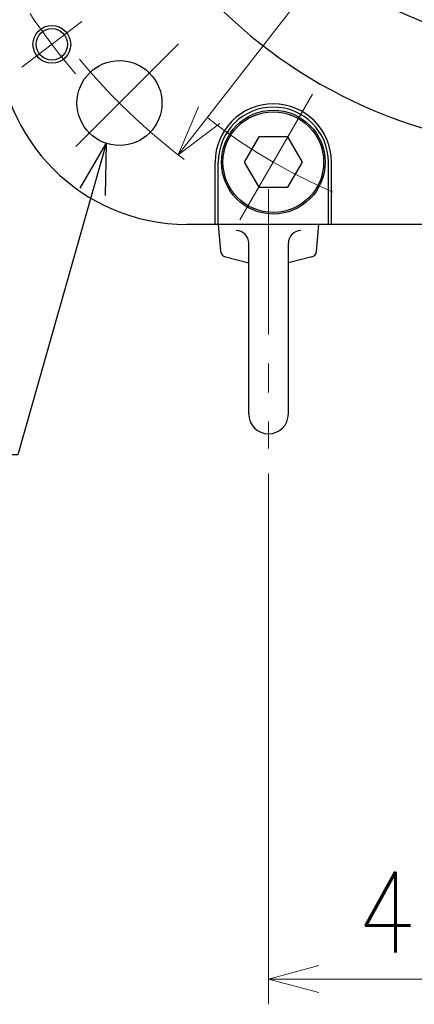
# Model space of a CAD drawing. Header units: millimetres. Extents: x 0 to 1735, y 0 to 1188.
# Tile 123 of 139: x 1023 to 1086, y 576 to 733. Entities that reach past the tile are written whole.
import ezdxf

# ---------------------------------------------------------------- set-up
doc = ezdxf.new("R2010")
doc.units = ezdxf.units.MM
doc.header["$LTSCALE"] = 0.727559
doc.linetypes.add('CENTER', pattern=[50.8, 31.75, -6.35, 6.35, -6.35])
doc.layers.add('NoLayerName_001', color=7, linetype='Continuous')
doc.layers.add('NoLayerName_002', color=7, linetype='Continuous')
doc.styles.get("Standard").update_dxf_attribs({"font": 'txt', "bigfont": 'extfont2'})
doc.dimstyles.get("Standard").update_dxf_attribs({"dimtxt": 2.5, "dimasz": 2.5, "dimexe": 1, "dimexo": 1, "dimtad": 1, "dimdec": 3, "dimzin": 0, "dimdsep": 46, "dimtxsty": 'Standard', "dimcen": 2.5, "dimadec": 3, "dimazin": 0, "dimtfac": 0.75, "dimtdec": 3, "dimtmove": 0, "dimatfit": 3, "dimfxl": 1, "dimarcsym": 0})

# ---------------------------------------------------------------- blocks, each defined once
blk = doc.blocks.new('_OPEN30')
at = {"color": 0, "linetype": 'ByBlock', "lineweight": -2}
for p, q in [((-1, 0.267949), (0, 0)), ((0, 0), (-1, -0.267949)), ((0, 0), (-1, 0))]:
    blk.add_line(p, q, dxfattribs=at)
blk = doc.blocks.new('*D126')
at = {"layer": 'Defpoints', "color": 0}
for p in [(1171.38, 868.95), (1048.62, 711.05)]:
    blk.add_point(p, dxfattribs=at)
at = {"layer": 'NoLayerName_002', "color": 0, "linetype": 'Continuous', "lineweight": 13}
blk.add_line((1166.47, 862.63), (1053.53, 717.37), dxfattribs=at)
at = {"layer": 'NoLayerName_002', "color": 0, "lineweight": 13, "xscale": 8.000000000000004, "yscale": 8.000000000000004, "zscale": 8.000000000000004}
for p, rotation in [((1171.38, 868.95), 52.13833477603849), ((1048.62, 711.05), 232.1383347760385)]:
    blk.add_blockref('_OPEN30', p, dxfattribs=dict(at, rotation=rotation))
at = {"layer": 'NoLayerName_002', "color": 0, "lineweight": 13, "insert": (1140.68, 848.52), "char_height": 12.8, "attachment_point": 5, "rotation": 52.1383}
blk.add_mtext('\\W0.7187;%%c２００', dxfattribs=at)
blk = doc.blocks.new('*D151')
at = {"layer": 'Defpoints', "color": 0}
for p in [(1063, 664.37), (1110, 636.55), (1110, 580)]:
    blk.add_point(p, dxfattribs=at)
at = {"layer": 'NoLayerName_002', "color": 0, "linetype": 'Continuous', "lineweight": 13}
for p, q in [((1063, 660.37), (1063, 576)), ((1110, 632.55), (1110, 576)), ((1071, 580), (1102, 580))]:
    blk.add_line(p, q, dxfattribs=at)
at = {"layer": 'NoLayerName_002', "color": 0, "lineweight": 13, "xscale": 8, "yscale": 8, "zscale": 8, "rotation": 180}
blk.add_blockref('_OPEN30', (1063, 580), dxfattribs=at)
at = {"layer": 'NoLayerName_002', "color": 0, "lineweight": 13, "xscale": 8, "yscale": 8, "zscale": 8}
blk.add_blockref('_OPEN30', (1110, 580), dxfattribs=at)
at = {"layer": 'NoLayerName_002', "color": 0, "lineweight": 13, "insert": (1086.5, 590.64), "char_height": 12.8, "attachment_point": 5}
blk.add_mtext('\\W0.8594;47', dxfattribs=at)
blk = doc.blocks.new('ETC_0003')
at = {"color": 7, "linetype": 'Continuous', "lineweight": 25}
for p, q in [((2.31, 8), (0, 4)), ((6.93, 8), (2.31, 8)), ((9.24, 4), (6.93, 8)), ((0, 4), (2.31, 0)), ((6.93, 0), (9.24, 4)), ((2.31, 0), (6.93, 0))]:
    blk.add_line(p, q, dxfattribs=at)

msp = doc.modelspace()

# ---------------------------------------------------------------- linework, layer by layer
at = {"layer": 'NoLayerName_001', "color": 4, "linetype": 'CENTER', "lineweight": 13}
for p, q in [((1033.33099295, 732.22575922), (1023.74736707, 725.00397912)), ((1048.68873194, 728.68873194), (1029.74338234, 709.74338234)), ((1070.000001, 720.71796943), (1057.50000131, 699.06733488)), ((1063, 705.61060228), (1063, 664.36901309))]:
    msp.add_line(p, q, dxfattribs=at)
at = {"layer": 'NoLayerName_001', "color": 7, "linetype": 'Continuous', "lineweight": 25}
for p, q in [((1054.5, 700), (1054.5, 709.89265015)), ((1055, 700), (1055, 709.89265015)), ((1072.5, 700), (1072.5, 709.89265015)), ((1073, 700), (1073, 709.89265015)), ((1170, 700), (1050, 700)), ((1055, 700), (1055.37487985, 695.71510375)), ((1070.62468269, 695.71010349), (1071, 700)), ((1059.85, 669.85), (1059.85, 697)), ((1066.15, 669.85), (1066.15, 697)), ((1056.12853892, 694.83211699), (1059.85978178, 693.89930627)), ((1069.87102361, 694.82711673), (1066.15978178, 693.89930627))]:
    msp.add_line(p, q, dxfattribs=at)
for centre, radius in [((1028.53917798, 728.61486764), 3), ((1028.53917798, 728.61486764), 2.5), ((1039.28932188, 719.28932188), 6.75), ((1063.75, 709.89265014), 8.25), ((1063.75, 709.89265014), 8)]:
    msp.add_circle(centre, radius, dxfattribs=at)
for centre, radius, start, end in [((1110, 790), 78, 68.5496203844, 336.9170864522), ((1110, 790), 62, 71.7699430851, 336.9170864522), ((1050, 730), 30, 180, 270), ((1063.75, 709.89265015), 9.25, 0, 180), ((1063.75, 709.89265015), 8.75, 0, 180), ((1057.85, 697), 2, 0, 90), ((1068.15, 697), 2, 90, 180), ((1056.37107454, 695.80225949), 1, 185, 255.9637565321), ((1069.62848799, 695.79725923), 1, 284.0362434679, 355), ((1063, 669.85), 3.15, 180, 0)]:
    msp.add_arc(centre, radius, start, end, dxfattribs=at)
at = {"layer": 'NoLayerName_001', "color": 4, "linetype": 'CENTER', "lineweight": 13}
for radius, start, end in [(101.99999745, 213.6291739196, 220.3708260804), (99.9999975, 219.5999767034, 234.4645607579), (92.49999769, 232.2514235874, 247.7485764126)]:
    msp.add_arc((1110, 790), radius, start, end, dxfattribs=at)

# ---------------------------------------------------------------- block references
at = {"layer": 'NoLayerName_001'}
msp.add_blockref('ETC_0003', (1059.13098145, 705.89300537), dxfattribs=at)

# ---------------------------------------------------------------- dimensions: what is measured, and where the dimension line sits
at = {"layer": 'NoLayerName_002', "color": 3, "linetype": 'Continuous', "lineweight": 13}
dim = msp.add_diameter_dim_2p(p1=(1048.62428883, 711.05050932), p2=(1171.37571117, 868.94949068), text='\\W0.7187;%%c２００', dimstyle='Standard', override={"dimtxt": 12.8, "dimasz": 8, "dimgap": 4.000003, "dimdec": 0, "dimzin": 8, "dimpost": '%%c<>', "dimblk": 'OPEN30', "dimcen": 0, "dimse1": 1, "dimse2": 1, "dimclrd": 0, "dimclre": 0, "dimclrt": 0, "dimtp": 0, "dimtm": 0, "dimatfit": 2, "dimlwd": 13, "dimlwe": 13}, dxfattribs=at)
dim.commit()
dim.dimension.update_dxf_attribs({"geometry": '*D126', "text_midpoint": (1149.91370626, 841.34224468), "dimtype": 163})
dim = msp.add_linear_dim(base=(1110, 580), p1=(1063, 664.3690130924), p2=(1110, 636.5451751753), text='\\W0.8594;<>', dimstyle='Standard', override={"dimtxt": 12.8, "dimasz": 8, "dimexe": 4, "dimexo": 4, "dimgap": 4, "dimdec": 8, "dimzin": 8, "dimblk": 'OPEN30', "dimclrd": 0, "dimclre": 0, "dimclrt": 0, "dimtp": 0, "dimtm": 0, "dimlwd": 13, "dimlwe": 13}, dxfattribs=at)
dim.commit()
dim.dimension.update_dxf_attribs({"geometry": '*D151', "text_midpoint": (1086.5, 580), "dimtype": 160})

# ---------------------------------------------------------------- leaders
at = {"layer": 'NoLayerName_002', "color": 3, "linetype": 'Continuous', "lineweight": 13, "annotation_type": 0, "has_hookline": 1, "hookline_direction": 1, "text_width": 61.67344092}
msp.add_leader([(1037.20100493, 712.87048769), (1023.125, 663.375), (1015.125, 663.375)], dimstyle='Standard', override={"dimtxt": 12.8, "dimasz": 8, "dimldrblk": 'OPEN30'}, dxfattribs=at)

doc.saveas('drawing.dxf')
